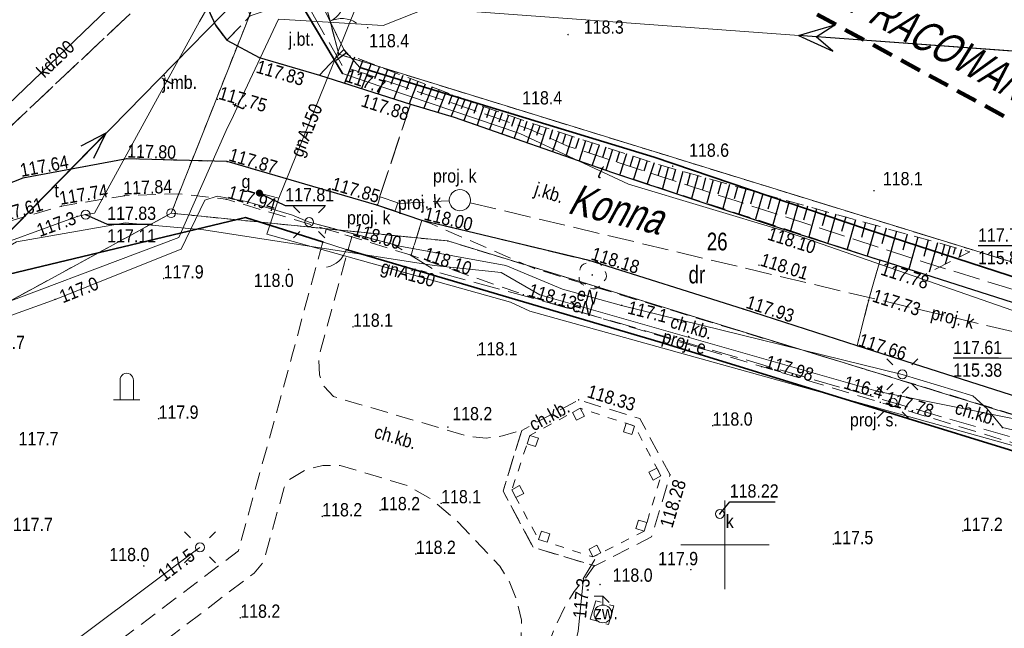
# Model space of a CAD drawing. Header units: metres. Extents: x 6532801 to 6532945, y 6021209 to 6021424.
# Tile 8 of 11: x 6532860 to 6532916, y 6021295 to 6021330. Entities that reach past the tile are written whole.
import ezdxf
from ezdxf.enums import TextEntityAlignment as Align

# ---------------------------------------------------------------- set-up
doc = ezdxf.new("R2010")
doc.units = ezdxf.units.M
doc.header["$MEASUREMENT"] = 0
for name, pattern in [('1.0_0.5', [1.5, 1, -0.5]), ('1.5_0.5', [2, 1.5, -0.5]), ('219-500', [0]), ('4', [1.8, 1.2, -0.6]), ('egkk-500', [2, 1.5, -0.5]), ('egug-500', [1, 0.5, -0.5]), ('otda_500', [1, 0.5, -0.5]), ('otob_500', [0]), ('otof_500', [0]), ('suep_nn_500', [0]), ('suep_wn_500', [0])]:
    doc.linetypes.add(name, pattern=pattern)
doc.layers.get('0').update_dxf_attribs({"color": 2, "linetype": 'CONTINUOUS', "lineweight": 5})
for name, color, linetype in [('000 Inne (niezydentyfikowane)', 7, 'CONTINUOUS'), ('202-punkt graniczny', 7, 'CONTINUOUS'), ('203-punkt graniczny', 7, 'CONTINUOUS'), ('210-oznaczenie konturu użytku gruntowego', 7, 'CONTINUOUS'), ('217-kontur klasyfikacyjny', 7, 'CONTINUOUS'), ('218-kontur użytku gruntowego', 7, 'CONTINUOUS'), ('219-działka ewidencyjna', 7, 'CONTINUOUS'), ('brama', 7, 'CONTINUOUS'), ('chodnik', 7, 'CONTINUOUS'), ('chodnik-Atr17', 7, 'CONTINUOUS'), ('drzewo liściaste', 7, 'CONTINUOUS'), ('furtka', 7, 'CONTINUOUS'), ('jezdnia', 7, 'CONTINUOUS'), ('jezdnia-Atr17', 7, 'CONTINUOUS'), ('Komentarz lub etykieta na mapie', 7, 'CONTINUOUS'), ('krawężnik', 7, 'CONTINUOUS'), ('latarnia', 7, 'CONTINUOUS'), ('latarnia - ob. projektowany', 7, 'CONTINUOUS'), ('latarnia - ob. projektowany-Atr17', 7, 'CONTINUOUS'), ('Obszar opracowania', 7, 'CONTINUOUS'), ('obszar utwardzony', 7, 'CONTINUOUS'), ('obszar utwardzony-Atr17', 7, 'CONTINUOUS'), ('obudowa ochronna przewodu', 7, 'CONTINUOUS'), ('ogrodzenie trwałe', 7, 'CONTINUOUS'), ('pikieta naturalna', 7, 'CONTINUOUS'), ('pikieta naturalna-Atr2', 7, 'CONTINUOUS'), ('pikieta sztuczna', 7, 'CONTINUOUS'), ('pikieta sztuczna-Atr2', 7, 'CONTINUOUS'), ('pomnik', 7, 'CONTINUOUS'), ('przewód elektroenergetyczny niskiego napięcia', 7, 'CONTINUOUS'), ('przewód elektroenergetyczny podziemny', 7, 'CONTINUOUS'), ('przewód elektroenergetyczny podziemny - ob. projektowany', 7, 'CONTINUOUS'), ('przewód elektroenergetyczny podziemny - ob. projektowany-Atr1', 7, 'CONTINUOUS'), ('przewód elektroenergetyczny podziemny-Atr1', 7, 'CONTINUOUS'), ('przewód elektroenergetyczny wysokiego napięcia', 7, 'CONTINUOUS'), ('przewód gazowy', 7, 'CONTINUOUS'), ('przewód gazowy-Atr1', 7, 'CONTINUOUS'), ('przewód kanalizacyjny', 7, 'CONTINUOUS'), ('przewód kanalizacyjny - ob. projektowany', 7, 'CONTINUOUS'), ('przewód kanalizacyjny - ob. projektowany-Atr1', 7, 'CONTINUOUS'), ('przewód kanalizacyjny-Atr1', 7, 'CONTINUOUS'), ('przewód telekomunikacyjny podziemny', 7, 'CONTINUOUS'), ('przewód telekomunikacyjny podziemny - ob. projektowany', 7, 'CONTINUOUS'), ('przewód telekomunikacyjny podziemny-Atr1', 7, 'CONTINUOUS'), ('rzędna', 7, 'CONTINUOUS'), ('rzędna-Atr2', 7, 'CONTINUOUS'), ('rzędna-Atr3', 7, 'CONTINUOUS'), ('skarpa nieumocniona', 7, 'CONTINUOUS'), ('studnia kanalizacyjna - ob. projektowany', 7, 'CONTINUOUS'), ('studnia kanalizacyjna - ob. projektowany-Atr17', 7, 'CONTINUOUS'), ('wiata', 7, 'CONTINUOUS'), ('Wstawianie ramki sekcyjnej z opisem', 7, 'CONTINUOUS'), ('właz do komory lub kanału - okrągły', 7, 'CONTINUOUS'), ('właz do komory lub kanału - okrągły-Atr17', 7, 'CONTINUOUS'), ('zasuwa lub zawór', 7, 'CONTINUOUS'), ('zasuwa lub zawór-Atr17', 7, 'CONTINUOUS'), ('zdrój uliczny', 7, 'CONTINUOUS')]:
    doc.layers.add(name, color=color, linetype=linetype)
doc.styles.get("Standard").update_dxf_attribs({"font": 'Working1250', "width": 0.75})
doc.linetypes.add('902-500', pattern='A,3.75,0,[1,ksztalty.shx,S=0.5,R=0,X=0,Y=0],3.75', length=7.5)

# ---------------------------------------------------------------- blocks, each defined once
blk = doc.blocks.new('203')
at = {"linetype": 'Continuous', "lineweight": 0}
h = blk.add_hatch(color=0, dxfattribs=at)
edge = h.paths.add_edge_path()
edge.add_arc((0, 0), 0.045, 0, 360)
blk = doc.blocks.new('202')
at = {"color": 0, "linetype": 'Continuous', "lineweight": 0}
blk.add_circle((0, 0), 0.25, dxfattribs=at)
blk = doc.blocks.new('SUEP3')
at = {"color": 0, "linetype": 'Continuous'}
for p, q in [((12.003, 0), (10.003, 0.75)), ((10.003, 0.75), (11.003, 0)), ((27.003, 0), (25.003, 0.75)), ((25.003, 0.75), (26.003, 0)), ((0, 0), (12.003, 0)), ((12.003, 0), (10.003, -0.75)), ((11.003, 0), (10.003, -0.75)), ((12.003, 0), (27.003, 0)), ((27.003, 0), (25.003, -0.75)), ((26.003, 0), (25.003, -0.75))]:
    blk.add_line(p, q, dxfattribs=at)
blk = doc.blocks.new('PW01')
at = {"linetype": 'Continuous', "lineweight": 13}
h = blk.add_hatch(color=0, dxfattribs=at)
edge = h.paths.add_edge_path()
edge.add_arc((0, 0), 0.045, 0, 360)
blk = doc.blocks.new('SM01')
at = {"color": 0, "linetype": 'Continuous', "lineweight": 13}
for p, q in [((-0.53, 0.531), (-0.883, 0.884)), ((0.531, 0.531), (0.884, 0.884)), ((-0.53, -0.53), (-0.883, -0.883)), ((0.531, -0.53), (0.884, -0.883))]:
    blk.add_line(p, q, dxfattribs=at)
blk.add_circle((0, 0), 0.25, dxfattribs=at)
blk = doc.blocks.new('SUEP1')
at = {"color": 0, "linetype": 'Continuous'}
for p, q in [((0, 0), (5, 0)), ((5, 0), (3.5, 0.5)), ((5, 0), (3.5, -0.5)), ((5, 0), (15, 0)), ((15, 0), (13.5, 0.5)), ((15, 0), (13.5, -0.5))]:
    blk.add_line(p, q, dxfattribs=at)
blk = doc.blocks.new('OK02')
at = {"color": 0, "linetype": 'Continuous', "lineweight": 0}
for centre, start, end in [((-1.5, 0), 0, 60), ((1.5, 0), 120, 180)]:
    blk.add_arc(centre, 1.5, start, end, dxfattribs=at)
blk = doc.blocks.new('OP021')
at = {"linetype": 'Continuous', "lineweight": 13}
h = blk.add_hatch(color=0, dxfattribs=at)
edge = h.paths.add_edge_path()
edge.add_arc((0, 0), 0.05, 0, 360)
at = {"color": 0, "linetype": 'Continuous', "lineweight": 13}
for centre, start, end in [((0, 0.4), 49.272, 130.728), ((-0.38, 0.124), 121.308, 202.548), ((0.38, 0.124), 337.452, 58.692), ((-0.235, -0.324), 193.221, 274.871), ((0.235, -0.324), 265.129, 346.779)]:
    blk.add_arc(centre, 0.4, start, end, dxfattribs=at)
blk = doc.blocks.new('OK04')
at = {"color": 0, "linetype": 'Continuous', "lineweight": 0}
blk.add_arc((1.5, 0.001), 1.5, 120, 180, dxfattribs=at)
blk = doc.blocks.new('US25')
at = {"linetype": 'Continuous', "lineweight": 0}
h = blk.add_hatch(color=0, dxfattribs=at)
edge = h.paths.add_edge_path()
edge.add_arc((0, 0), 0.2, 0, 360)
blk = doc.blocks.new('IB10')
at = {"color": 0, "linetype": 'Continuous', "lineweight": 13}
for p, q in [((0, 0), (0, 0.5)), ((0, 0.5), (0.5, 0.5)), ((0, 0), (0.5, 0)), ((0.5, 0), (0.5, 0.5))]:
    blk.add_line(p, q, dxfattribs=at)
blk = doc.blocks.new('US28')
at = {"color": 0, "linetype": 'Continuous', "lineweight": 13}
for p, q in [((0, 1), (-0.5, 1)), ((0, 0.5), (0, 1)), ((0, 1), (0.353, 0.647))]:
    blk.add_line(p, q, dxfattribs=at)
blk.add_circle((0, 0), 0.5, dxfattribs=at)
blk = doc.blocks.new('US22')
at = {"color": 0, "linetype": 'Continuous', "lineweight": 13}
blk.add_circle((0, 0), 0.25, dxfattribs=at)
blk = doc.blocks.new('OO04')
at = {"color": 0, "linetype": 'Continuous', "lineweight": 13}
for p, q in [((-0.375, 0), (-0.375, 1.1)), ((0.375, 0), (0.375, 1.1)), ((-0.375, 0), (-0.75, 0)), ((0, 0), (-0.375, 0)), ((0.375, 0), (0, 0)), ((0.375, 0), (0.75, 0))]:
    blk.add_line(p, q, dxfattribs=at)
blk.add_arc((0, 1.124), 0.376, 356.305, 183.695, dxfattribs=at)

msp = doc.modelspace()

# ---------------------------------------------------------------- linework, layer by layer
at = {"layer": '000 Inne (niezydentyfikowane)', "color": 7, "linetype": 'Continuous', "lineweight": 25, "flags": 128}
for points in [[(6532878.61, 6021327.82), (6532878.03, 6021327.38)], [(6532879.06, 6021327.58), (6532878.49, 6021326.11)], [(6532879.54, 6021327.4), (6532879.26, 6021326.67)], [(6532880.01, 6021327.22), (6532879.46, 6021325.8)], [(6532880.47, 6021327.04), (6532880.2, 6021326.34)], [(6532880.92, 6021326.86), (6532880.4, 6021325.5)], [(6532881.37, 6021326.69), (6532881.11, 6021326.02)], [(6532881.8, 6021326.53), (6532881.29, 6021325.21)], [(6532882.23, 6021326.36), (6532881.98, 6021325.72)], [(6532882.65, 6021326.2), (6532882.16, 6021324.93)], [(6532883.06, 6021326.04), (6532882.82, 6021325.42)], [(6532883.45, 6021325.89), (6532882.99, 6021324.68)], [(6532883.84, 6021325.74), (6532883.62, 6021325.15)], [(6532884.22, 6021325.6), (6532883.78, 6021324.45)], [(6532884.59, 6021325.45), (6532884.37, 6021324.9)], [(6532884.95, 6021325.31), (6532884.53, 6021324.23)], [(6532885.3, 6021325.18), (6532885.1, 6021324.65)], [(6532885.65, 6021325.04), (6532885.25, 6021323.99)], [(6532886, 6021324.91), (6532885.8, 6021324.39)], [(6532886.35, 6021324.79), (6532885.99, 6021323.73)], [(6532886.7, 6021324.66), (6532886.52, 6021324.14)], [(6532887.06, 6021324.54), (6532886.69, 6021323.49)], [(6532887.41, 6021324.42), (6532887.22, 6021323.89)], [(6532887.76, 6021324.3), (6532887.39, 6021323.24)], [(6532888.11, 6021324.17), (6532887.93, 6021323.65)], [(6532888.46, 6021324.05), (6532888.09, 6021323)], [(6532888.81, 6021323.93), (6532888.63, 6021323.4)], [(6532889.17, 6021323.81), (6532888.82, 6021322.74)], [(6532889.53, 6021323.69), (6532889.35, 6021323.15)], [(6532889.89, 6021323.57), (6532889.54, 6021322.49)], [(6532890.25, 6021323.46), (6532890.08, 6021322.91)], [(6532890.62, 6021323.34), (6532890.26, 6021322.24)], [(6532890.99, 6021323.22), (6532890.81, 6021322.66)], [(6532891.36, 6021323.09), (6532891, 6021321.98)], [(6532891.74, 6021322.97), (6532891.55, 6021322.41)], [(6532892.11, 6021322.85), (6532891.75, 6021321.72)], [(6532892.49, 6021322.73), (6532892.31, 6021322.16)], [(6532892.88, 6021322.6), (6532892.5, 6021321.46)], [(6532893.26, 6021322.48), (6532893.08, 6021321.9)], [(6532893.65, 6021322.35), (6532893.27, 6021321.19)], [(6532894.04, 6021322.22), (6532893.85, 6021321.64)], [(6532894.43, 6021322.1), (6532894.05, 6021320.93)], [(6532894.82, 6021321.97), (6532894.63, 6021321.38)], [(6532895.21, 6021321.84), (6532894.83, 6021320.67)], [(6532895.6, 6021321.71), (6532895.41, 6021321.13)], [(6532896, 6021321.59), (6532895.61, 6021320.41)], [(6532896.39, 6021321.46), (6532896.2, 6021320.87)], [(6532896.79, 6021321.34), (6532896.46, 6021320.14)], [(6532897.2, 6021321.23), (6532897.03, 6021320.62)], [(6532897.62, 6021321.11), (6532897.27, 6021319.87)], [(6532898.04, 6021320.99), (6532897.86, 6021320.36)], [(6532898.47, 6021320.87), (6532898.11, 6021319.59)], [(6532898.9, 6021320.75), (6532898.72, 6021320.1)], [(6532899.34, 6021320.63), (6532898.98, 6021319.31)], [(6532899.79, 6021320.5), (6532899.6, 6021319.83)], [(6532900.25, 6021320.37), (6532899.87, 6021319.02)], [(6532900.71, 6021320.25), (6532900.51, 6021319.56)], [(6532901.18, 6021320.11), (6532900.78, 6021318.72)], [(6532901.65, 6021319.98), (6532901.45, 6021319.27)], [(6532902.13, 6021319.85), (6532901.73, 6021318.41)], [(6532902.62, 6021319.71), (6532902.42, 6021318.98)], [(6532903.12, 6021319.57), (6532902.71, 6021318.09)], [(6532903.63, 6021319.43), (6532903.41, 6021318.68)], [(6532904.14, 6021319.29), (6532903.71, 6021317.76)], [(6532904.66, 6021319.14), (6532904.44, 6021318.36)], [(6532905.18, 6021318.99), (6532904.74, 6021317.42)], [(6532905.72, 6021318.84), (6532905.5, 6021318.04)], [(6532906.26, 6021318.69), (6532905.81, 6021317.07)], [(6532906.82, 6021318.54), (6532906.58, 6021317.71)], [(6532907.38, 6021318.38), (6532906.91, 6021316.71)], [(6532907.94, 6021318.22), (6532907.71, 6021317.37)], [(6532908.52, 6021318.06), (6532908.04, 6021316.34)], [(6532909.11, 6021317.9), (6532908.86, 6021317.02)], [(6532909.7, 6021317.73), (6532909.2, 6021315.96)], [(6532910.3, 6021317.56), (6532910.05, 6021316.67)], [(6532910.9, 6021317.39), (6532910.39, 6021315.58)], [(6532911.49, 6021317.23), (6532911.23, 6021316.31)], [(6532912, 6021317.08), (6532911.54, 6021315.41)], [(6532912.41, 6021316.97), (6532912.23, 6021316.32)], [(6532912.73, 6021316.88), (6532912.45, 6021315.87)], [(6532913.01, 6021316.8), (6532912.9, 6021316.42)], [(6532913.36, 6021316.7), (6532913.24, 6021316.27)]]:
    msp.add_lwpolyline(points, dxfattribs=at)
at = {"layer": '217-kontur klasyfikacyjny', "color": 92, "linetype": 'egkk-500', "lineweight": 18, "flags": 128}
for points in [[(6532875.82, 6021336.74), (6532878.17, 6021327.74)], [(6532878.17, 6021327.74), (6532944.55, 6021307.237)]]:
    msp.add_lwpolyline(points, dxfattribs=at)
at = {"layer": '218-kontur użytku gruntowego', "color": 3, "linetype": 'egug-500', "lineweight": 18, "flags": 128}
for points in [[(6532868.7, 6021318.75), (6532875.82, 6021336.74)], [(6532875.82, 6021336.74), (6532868.7, 6021318.75)], [(6532875.82, 6021336.74), (6532878.17, 6021327.74)], [(6532878.17, 6021327.74), (6532875.82, 6021336.74)], [(6532878.17, 6021327.74), (6532944.55, 6021307.237)], [(6532944.55, 6021307.237), (6532878.17, 6021327.74)], [(6532852.08, 6021309.69), (6532868.7, 6021318.75)], [(6532868.7, 6021318.75), (6532852.08, 6021309.69)], [(6532884.34, 6021317.18), (6532868.7, 6021318.75)], [(6532868.7, 6021318.75), (6532884.34, 6021317.18)], [(6532926.62, 6021304.17), (6532884.34, 6021317.18)], [(6532884.34, 6021317.18), (6532926.62, 6021304.17)]]:
    msp.add_lwpolyline(points, dxfattribs=at)
at = {"layer": '219-działka ewidencyjna', "color": 7, "linetype": '219-500', "lineweight": 18, "flags": 128}
for points in [[(6532875.82, 6021336.74), (6532868.7, 6021318.75)], [(6532875.82, 6021336.74), (6532878.17, 6021327.74)], [(6532878.17, 6021327.74), (6532944.55, 6021307.237)], [(6532868.7, 6021318.75), (6532852.08, 6021309.69)], [(6532868.7, 6021318.75), (6532884.34, 6021317.18)], [(6532884.34, 6021317.18), (6532926.62, 6021304.17)]]:
    msp.add_lwpolyline(points, dxfattribs=at)
at = {"layer": 'brama', "color": 7, "linetype": 'otob_500', "lineweight": 18, "flags": 128}
msp.add_lwpolyline([(6532876.91, 6021331.2), (6532878.46, 6021328.01)], dxfattribs=at)
at = {"layer": 'chodnik', "color": 7, "linetype": '1.0_0.5', "lineweight": 18, "flags": 128}
for points in [[(6532871.01, 6021333.96), (6532870.44, 6021332.11), (6532870.64, 6021330.62), (6532871.18, 6021329.42), (6532871.85, 6021328.53), (6532873.17, 6021329.9), (6532872.53, 6021331.87), (6532872.86, 6021332.98), (6532873.95, 6021334.31), (6532876.02, 6021337.72), (6532879.32, 6021340.92), (6532880.89, 6021342.11), (6532879.94, 6021342.91), (6532872.74, 6021336.02), (6532872.72, 6021336), (6532872.06, 6021335.23)], [(6532837.29, 6021297.49), (6532839.62, 6021298.08), (6532840.76, 6021301.23), (6532842.08, 6021303.49), (6532844.45, 6021306.51), (6532853.25, 6021314.73), (6532855.4, 6021316.41), (6532858.86, 6021318.1), (6532862.5, 6021319.15), (6532866.06, 6021319.74), (6532869.14, 6021319.85), (6532871.81, 6021319.54), (6532877.47, 6021317.85), (6532878.91, 6021317.42), (6532882.26, 6021316.38), (6532882.87, 6021318.34), (6532880.33, 6021319.21), (6532871.87, 6021321.67), (6532866.19, 6021321.83), (6532860.32, 6021320.74), (6532855.46, 6021318.82), (6532852.34, 6021316.74), (6532851.1, 6021315.74), (6532842.79, 6021307.81), (6532840.67, 6021305.25), (6532838.86, 6021302.11)], [(6532882.87, 6021318.34), (6532882.26, 6021316.38), (6532888.6, 6021314.15), (6532902.07, 6021310.08), (6532908.78, 6021308.06), (6532919.28, 6021304.84), (6532919.1, 6021304.22), (6532921.03, 6021303.78), (6532921.15, 6021304.27), (6532923.47, 6021303.57), (6532926.35, 6021302.67), (6532926.66, 6021302.53), (6532926.95, 6021302.35), (6532927.18, 6021302.1), (6532927.38, 6021301.85), (6532927.54, 6021301.55), (6532927.63, 6021301.22), (6532927.7, 6021300.9), (6532927.78, 6021300.58), (6532927.77, 6021300.27), (6532927.69, 6021299.61), (6532927.53, 6021298.8), (6532927.13, 6021297.31), (6532928.78, 6021296.89), (6532929.11, 6021298.26), (6532929.32, 6021299.27), (6532929.4, 6021300.61), (6532929.15, 6021301.91), (6532928.74, 6021302.88), (6532928.09, 6021303.79), (6532927.86, 6021303.83), (6532921.6, 6021305.75), (6532909.87, 6021309.34), (6532902.52, 6021311.57), (6532889.24, 6021315.62), (6532883.32, 6021318.19)], [(6532836.38, 6021276.95), (6532836, 6021275.52), (6532837.49, 6021275.09), (6532841.39, 6021274.88), (6532841.86, 6021274.9), (6532857.45, 6021277.24), (6532873.99, 6021279.78), (6532887.25, 6021281.82), (6532888.05, 6021285.42), (6532890, 6021294.34), (6532890.44, 6021295.45), (6532890.98, 6021296.57), (6532891.48, 6021297.36), (6532891.88, 6021297.88), (6532892.05, 6021298.04), (6532892.62, 6021298.83), (6532889.16, 6021299.86), (6532887.46, 6021303.04), (6532888.51, 6021306.47), (6532888.4, 6021306.45), (6532887.42, 6021306.16), (6532886.5, 6021306.03), (6532885.52, 6021306.13), (6532877.88, 6021308.38), (6532877.34, 6021308.96), (6532877.08, 6021309.62), (6532877.04, 6021310.58), (6532878.91, 6021317.42), (6532877.47, 6021317.85), (6532875.56, 6021310.81), (6532872.51, 6021299.67), (6532841.9, 6021276.52), (6532841.48, 6021276.4), (6532837.9, 6021276.61)], [(6532888.51, 6021306.47), (6532887.46, 6021303.04), (6532889.16, 6021299.86), (6532892.64, 6021298.81), (6532895.85, 6021300.45), (6532896.9, 6021303.96), (6532895.18, 6021307.14), (6532891.73, 6021308.2)], [(6532846.75, 6021277.17), (6532846.36, 6021277.93), (6532873.39, 6021298.4), (6532873.92, 6021299.04), (6532875.09, 6021303.24), (6532875.36, 6021303.68), (6532876.32, 6021304.26), (6532877.27, 6021304.48), (6532878.25, 6021304.49), (6532882.1, 6021303.34), (6532883.4, 6021302.59), (6532884.91, 6021301.3), (6532887.28, 6021298.79), (6532887.78, 6021298.01), (6532888.19, 6021296.98), (6532888.5, 6021295.75), (6532888.48, 6021294.51), (6532886.04, 6021283.44), (6532885.63, 6021283.14), (6532876.66, 6021281.75), (6532869.77, 6021280.7)]]:
    msp.add_lwpolyline(points, close=True, dxfattribs=at)
at = {"layer": 'furtka', "color": 7, "linetype": 'otof_500', "lineweight": 18, "flags": 128}
msp.add_lwpolyline([(6532878.6, 6021316.69), (6532877.31, 6021317.12)], dxfattribs=at)
at = {"layer": 'jezdnia', "color": 7, "linetype": '1.5_0.5', "lineweight": 18, "flags": 128}
msp.add_lwpolyline([(6532801.05, 6021268.862), (6532803.7, 6021271.32), (6532811.18, 6021278.28), (6532816.39, 6021283.03), (6532830.67, 6021296.37), (6532842.79, 6021307.81), (6532851.1, 6021315.74), (6532852.34, 6021316.74), (6532853.03, 6021317.44), (6532872.74, 6021336.02), (6532881.68, 6021344.57), (6532891.36, 6021352.81), (6532901.93, 6021360.89), (6532908.313, 6021365.41)], dxfattribs=at)
for points in [[(6532852.34, 6021316.74), (6532855.46, 6021318.82), (6532860.32, 6021320.74), (6532866.19, 6021321.83), (6532871.87, 6021321.67), (6532880.33, 6021319.21), (6532882.23, 6021324.91), (6532877.08, 6021326.56), (6532873.67, 6021327.55), (6532871.85, 6021328.53), (6532871.18, 6021329.42), (6532870.64, 6021330.62), (6532870.44, 6021332.11), (6532871.01, 6021333.96), (6532872.06, 6021335.23), (6532872.72, 6021336), (6532853.03, 6021317.44)], [(6532871.85, 6021328.53), (6532873.67, 6021327.55), (6532877.08, 6021326.56), (6532878.46, 6021328.01), (6532876.91, 6021331.2), (6532873.17, 6021329.9)], [(6532908.76, 6021316.1), (6532902.61, 6021318.08), (6532893.64, 6021321.06), (6532884.7, 6021324.18), (6532882.23, 6021324.91), (6532880.33, 6021319.21), (6532882.87, 6021318.34), (6532892.32, 6021316.07), (6532901.04, 6021313.33), (6532907.47, 6021311.26), (6532908.11, 6021313.8)], [(6532942.68, 6021305.98), (6532934.86, 6021308.01), (6532927.44, 6021310.13), (6532923.69, 6021311.33), (6532917.61, 6021313.27), (6532911.29, 6021315.29), (6532908.76, 6021316.1), (6532908.11, 6021313.8), (6532907.47, 6021311.26), (6532919.79, 6021307.32), (6532921.71, 6021306.7), (6532925.75, 6021305.43), (6532927.47, 6021304.41), (6532928.09, 6021303.79), (6532928.74, 6021302.88), (6532929.15, 6021301.91), (6532929.4, 6021300.61), (6532929.32, 6021299.27), (6532929.11, 6021298.26), (6532928.78, 6021296.89), (6532933.66, 6021295.75), (6532934.28, 6021297.8), (6532934.56, 6021298.42), (6532934.92, 6021299.02), (6532935.26, 6021299.47), (6532935.96, 6021300.22), (6532936.81, 6021300.77), (6532937.73, 6021301.18), (6532938.72, 6021301.43), (6532939.46, 6021301.46), (6532940.43, 6021301.38), (6532941.05, 6021301.23), (6532942.03, 6021303.67)]]:
    msp.add_lwpolyline(points, close=True, dxfattribs=at)
at = {"layer": 'krawężnik', "color": 7, "linetype": 'Continuous', "lineweight": 25, "flags": 128}
for points in [[(6532872.72, 6021336), (6532872.06, 6021335.23), (6532871.01, 6021333.96), (6532870.44, 6021332.11), (6532870.64, 6021330.62), (6532871.18, 6021329.42), (6532871.85, 6021328.53), (6532873.67, 6021327.55), (6532877.08, 6021326.56), (6532882.23, 6021324.91), (6532884.7, 6021324.18), (6532893.64, 6021321.06), (6532902.61, 6021318.08), (6532908.76, 6021316.1)], [(6532907.47, 6021311.26), (6532901.04, 6021313.33), (6532892.32, 6021316.07), (6532882.87, 6021318.34), (6532880.33, 6021319.21), (6532871.87, 6021321.67), (6532866.19, 6021321.83), (6532860.32, 6021320.74), (6532855.46, 6021318.82), (6532852.34, 6021316.74), (6532851.1, 6021315.74), (6532842.79, 6021307.81), (6532840.67, 6021305.25), (6532838.86, 6021302.11), (6532837.29, 6021297.49)], [(6532942.68, 6021305.98), (6532934.86, 6021308.01), (6532927.44, 6021310.13), (6532923.69, 6021311.33), (6532917.61, 6021313.27), (6532911.29, 6021315.29), (6532908.76, 6021316.1)], [(6532928.78, 6021296.89), (6532929.11, 6021298.26), (6532929.32, 6021299.27), (6532929.4, 6021300.61), (6532929.15, 6021301.91), (6532928.74, 6021302.88), (6532928.09, 6021303.79), (6532927.47, 6021304.41), (6532925.75, 6021305.43), (6532921.71, 6021306.7), (6532919.79, 6021307.32), (6532907.47, 6021311.26)]]:
    msp.add_lwpolyline(points, dxfattribs=at)
at = {"layer": 'Obszar opracowania', "color": 3, "linetype": '4', "lineweight": 200, "flags": 128}
msp.add_lwpolyline([(6532859.8, 6021351.42), (6532875.32, 6021346.3), (6532934.68, 6021313.91), (6532914.26, 6021235.16), (6532815.99, 6021257.34), (6532829.54, 6021340.4)], close=True, dxfattribs=at)
at = {"layer": 'obszar utwardzony', "color": 7, "linetype": '1.5_0.5', "lineweight": 18, "flags": 128}
msp.add_lwpolyline([(6532892.7, 6021296.84), (6532892.39, 6021295.81), (6532893.41, 6021295.49), (6532893.72, 6021296.55)], close=True, dxfattribs=at)
at = {"layer": 'obudowa ochronna przewodu', "color": 7, "linetype": 'Continuous', "lineweight": 35, "flags": 128}
msp.add_lwpolyline([(6532875.91, 6021330.81), (6532878.38, 6021326.65)], dxfattribs=at)
at = {"layer": 'ogrodzenie trwałe', "color": 7, "linetype": '902-500', "lineweight": 35, "flags": 128}
for points in [[(6532918.27, 6021314.52), (6532907.94, 6021317.86), (6532895.99, 6021321.91), (6532879.37, 6021326.99), (6532878.46, 6021328.01)], [(6532877.31, 6021317.12), (6532872.91, 6021318.51), (6532855.84, 6021314.41), (6532841.17, 6021297.38)], [(6532915.2, 6021289.66), (6532918.83, 6021304.52), (6532896.33, 6021311.46), (6532878.6, 6021316.69)]]:
    msp.add_lwpolyline(points, dxfattribs=at)
at = {"layer": 'przewód elektroenergetyczny niskiego napięcia', "color": 1, "linetype": 'suep_nn_500', "lineweight": 18, "flags": 128}
msp.add_lwpolyline([(6532885.98, 6021344.69), (6532854.51, 6021312.55)], dxfattribs=at)
at = {"layer": 'przewód elektroenergetyczny podziemny', "color": 1, "linetype": 'Continuous', "lineweight": 18, "flags": 128}
for points in [[(6532849.03, 6021323.68), (6532847.28, 6021321.84), (6532854.39, 6021313.88), (6532859.97, 6021317.13), (6532866.1, 6021318.2), (6532870.54, 6021317.81), (6532883.57, 6021315.79), (6532887.35, 6021315.4), (6532889.54, 6021314.13), (6532908.66, 6021308.67), (6532920.57, 6021306.28), (6532926.79, 6021304.62), (6532928.01, 6021302.62), (6532928.37, 6021301.6), (6532928.37, 6021300.93), (6532927.97, 6021299.64), (6532919.57, 6021268.6), (6532918.88, 6021266.88), (6532918.61, 6021265.01), (6532917.42, 6021259.43), (6532912.31, 6021239.61), (6532911.67, 6021239.71)], [(6532944.55, 6021299.756), (6532941.44, 6021300.59), (6532940.54, 6021299.77), (6532936.99, 6021297.83), (6532927.14, 6021300.73), (6532926.14, 6021302.16), (6532924.66, 6021304.52), (6532915.68, 6021306.63), (6532914.81, 6021307.7), (6532914, 6021308.42), (6532910.02, 6021309.64), (6532894.16, 6021313.54), (6532890.81, 6021314.46), (6532887.61, 6021315.8), (6532881.63, 6021316.89), (6532876.5, 6021318.25), (6532875.56, 6021318.64), (6532872.96, 6021319.41), (6532871.31, 6021319.71), (6532870.6, 6021319.49), (6532869.27, 6021316.72), (6532862.15, 6021313.88), (6532855.3, 6021311.41), (6532854.51, 6021312.55)], [(6532870.33, 6021299.86), (6532870.06, 6021299.66), (6532852.38, 6021286.42), (6532852.77, 6021285.01), (6532854.17, 6021275.54)], [(6532891.34, 6021293.65), (6532891.7, 6021295.13), (6532892, 6021298.11), (6532892.65, 6021299.17)]]:
    msp.add_lwpolyline(points, dxfattribs=at)
at = {"layer": 'przewód elektroenergetyczny podziemny - ob. projektowany', "color": 1, "linetype": '1.5_0.5', "lineweight": 18, "flags": 128}
msp.add_lwpolyline([(6532876.5, 6021318.25), (6532881.26, 6021316.99), (6532883.83, 6021315.39), (6532888.78, 6021314.05), (6532909.48, 6021308.05), (6532917.58, 6021305.69), (6532925.91, 6021302.53), (6532927.15, 6021300.73), (6532936.99, 6021297.83), (6532939.46, 6021299.18), (6532940.27, 6021298.94), (6532941.53, 6021300.47), (6532944.55, 6021299.683)], dxfattribs=at)
at = {"layer": 'przewód elektroenergetyczny wysokiego napięcia', "color": 1, "linetype": 'suep_wn_500', "lineweight": 18, "flags": 128}
msp.add_lwpolyline([(6532931.09, 6021326.81), (6532851.87, 6021332.66)], dxfattribs=at)
at = {"layer": 'przewód gazowy', "color": 52, "linetype": 'Continuous', "lineweight": 18, "flags": 128}
for points in [[(6532888.97, 6021313.22), (6532887.87, 6021313.72), (6532884.58, 6021314.65), (6532874.11, 6021317.56), (6532874.79, 6021319.61), (6532877.43, 6021326.13), (6532880.42, 6021333.59), (6532883.36, 6021340.73), (6532887.03, 6021344.39), (6532892.02, 6021347.94), (6532898.05, 6021352.27), (6532900.28, 6021353.71), (6532902.2, 6021354.97)], [(6532873.69, 6021319.89), (6532874.79, 6021319.61)], [(6532888.97, 6021313.22), (6532931.02, 6021301.51), (6532923.61, 6021275.05)]]:
    msp.add_lwpolyline(points, dxfattribs=at)
at = {"layer": 'przewód kanalizacyjny', "color": 34, "linetype": 'Continuous', "lineweight": 18, "flags": 128}
msp.add_lwpolyline([(6532801.05, 6021269.565), (6532819.29, 6021286.33), (6532819.8, 6021286.79), (6532820.31, 6021287.28), (6532869.85, 6021334.87), (6532870.33, 6021335.33), (6532870.86, 6021335.77), (6532905.327, 6021365.41)], dxfattribs=at)
at = {"layer": 'przewód kanalizacyjny - ob. projektowany', "color": 34, "linetype": '1.5_0.5', "lineweight": 18, "flags": 128}
for points in [[(6532881.51, 6021319.3), (6532884.42, 6021319.46)], [(6532885.6, 6021319.34), (6532926.24, 6021309.68)]]:
    msp.add_lwpolyline(points, dxfattribs=at)
at = {"layer": 'przewód telekomunikacyjny podziemny', "color": 30, "linetype": 'Continuous', "lineweight": 18, "flags": 128}
for points in [[(6532910.872, 6021365.41), (6532907.23, 6021362.89), (6532896.57, 6021355.06), (6532887.2, 6021347.36), (6532885.89, 6021346.84), (6532884.24, 6021345.41), (6532874.02, 6021335.78), (6532875.91, 6021330.81), (6532878.38, 6021326.65), (6532888.4, 6021323.26), (6532894.55, 6021320.39), (6532903.32, 6021317.75), (6532917.07, 6021312.96), (6532923.29, 6021311.04), (6532922.36, 6021306.89), (6532922.12, 6021305.85), (6532923.91, 6021305.69), (6532927.7, 6021304.55), (6532933.65, 6021303.03), (6532934.43, 6021302.82), (6532944.55, 6021300.278)], [(6532863.87, 6021318.67), (6532864.37, 6021318.76), (6532870.3, 6021329.59), (6532871.81, 6021332.21), (6532872.29, 6021332.88), (6532872.64, 6021333.43), (6532875.9, 6021337.54), (6532883.2, 6021344.06), (6532894.44, 6021352.9), (6532905.68, 6021361.2), (6532906.09, 6021360.48)], [(6532850.16, 6021310.16), (6532856.63, 6021312.67), (6532869.14, 6021317.38), (6532871.82, 6021323.42), (6532872.23, 6021324.28), (6532872.72, 6021325.34), (6532874.77, 6021329.72), (6532880.69, 6021329.37), (6532892.4, 6021334.01), (6532893.41, 6021334.4), (6532894.5, 6021334.81), (6532906.4, 6021339.37)], [(6532863.87, 6021318.67), (6532863.39, 6021318.57), (6532857.58, 6021316.45), (6532853.15, 6021313.37), (6532847.54, 6021307.84), (6532841.76, 6021300.34), (6532839.28, 6021297.61), (6532833.68, 6021280.75), (6532833.65, 6021280.29)]]:
    msp.add_lwpolyline(points, dxfattribs=at)
at = {"layer": 'przewód telekomunikacyjny podziemny - ob. projektowany', "color": 30, "linetype": '1.5_0.5', "lineweight": 18, "flags": 128}
msp.add_lwpolyline([(6532935.8, 6021294.56), (6532927.62, 6021296.55), (6532931.4, 6021309.79), (6532911.37, 6021315.95), (6532891.07, 6021322.56), (6532888.89, 6021323.53), (6532878.39, 6021327.06), (6532876, 6021331.23), (6532874.73, 6021334.62), (6532875.62, 6021336.63), (6532875.94, 6021337.16), (6532880.64, 6021341.49), (6532881.17, 6021340.69)], dxfattribs=at)
at = {"layer": 'rzędna-Atr2', "color": 7, "flags": 128}
for points in [[(6532873.69, 6021319.89), (6532875.15, 6021319.19), (6532877.419, 6021319.19)], [(6532863.87, 6021318.67), (6532865.09, 6021318.14), (6532867.651, 6021318.14)], [(6532917.45, 6021316), (6532916.86, 6021316.91), (6532914.299, 6021316.91)], [(6532916.64, 6021310.54), (6532915.46, 6021310.55), (6532912.899, 6021310.55)], [(6532899.71, 6021301.75), (6532900.27, 6021302.44), (6532902.831, 6021302.44)]]:
    msp.add_lwpolyline(points, dxfattribs=at)
at = {"layer": 'skarpa nieumocniona', "color": 7, "linetype": '1.0_0.5', "lineweight": 18, "flags": 128}
msp.add_lwpolyline([(6532878.67, 6021327.73), (6532878.46, 6021328.01), (6532877.08, 6021326.56), (6532882.23, 6021324.91), (6532884.7, 6021324.18), (6532893.64, 6021321.06), (6532908.76, 6021316.1), (6532911.29, 6021315.29), (6532913.84, 6021316.57), (6532896.51, 6021321.42), (6532889.01, 6021323.86), (6532886.08, 6021324.88)], close=True, dxfattribs=at)
msp.add_lwpolyline([(6532878.67, 6021327.73), (6532878.46, 6021328.01), (6532877.08, 6021326.56), (6532882.23, 6021324.91), (6532884.7, 6021324.18), (6532893.64, 6021321.06), (6532908.76, 6021316.1), (6532911.29, 6021315.29), (6532913.84, 6021316.57), (6532896.51, 6021321.42), (6532889.01, 6021323.86), (6532886.08, 6021324.88)], close=True, dxfattribs=at)
at = {"layer": 'studnia kanalizacyjna - ob. projektowany', "color": 34, "linetype": 'Continuous', "lineweight": 18, "flags": 128}
for points in [[(6532885.59, 6021319.3), (6532885.54, 6021319.19), (6532885.47, 6021319.09), (6532885.37, 6021319), (6532885.26, 6021318.94), (6532885.14, 6021318.9), (6532885.02, 6021318.89), (6532884.9, 6021318.9), (6532884.78, 6021318.94), (6532884.67, 6021319), (6532884.57, 6021319.09), (6532884.5, 6021319.19), (6532884.45, 6021319.3), (6532884.42, 6021319.43), (6532884.42, 6021319.55), (6532884.45, 6021319.68), (6532884.5, 6021319.79), (6532884.57, 6021319.89), (6532884.67, 6021319.98), (6532884.78, 6021320.04), (6532884.9, 6021320.08), (6532885.02, 6021320.09), (6532885.14, 6021320.08), (6532885.26, 6021320.04), (6532885.37, 6021319.98), (6532885.47, 6021319.89), (6532885.54, 6021319.79), (6532885.59, 6021319.68), (6532885.62, 6021319.55), (6532885.62, 6021319.43)], [(6532880.52, 6021319.67), (6532881.52, 6021319.34), (6532881.37, 6021318.88), (6532880.37, 6021319.21)]]:
    msp.add_lwpolyline(points, close=True, dxfattribs=at)
at = {"layer": 'wiata', "color": 7, "linetype": 'otda_500', "lineweight": 18, "flags": 128}
msp.add_lwpolyline([(6532889.47, 6021300.3), (6532892.54, 6021299.32), (6532895.44, 6021300.78), (6532896.38, 6021303.9), (6532894.89, 6021306.72), (6532891.82, 6021307.72), (6532888.98, 6021306.19), (6532887.95, 6021303.11)], close=True, dxfattribs=at)
at = {"layer": 'Wstawianie ramki sekcyjnej z opisem', "color": 7, "linetype": 'Continuous', "lineweight": 13, "flags": 128}
for points in [[(6532900, 6021297.5), (6532900, 6021302.5)], [(6532897.5, 6021300), (6532902.5, 6021300)]]:
    msp.add_lwpolyline(points, dxfattribs=at)

# ---------------------------------------------------------------- block references
at = {"layer": '202-punkt graniczny', "color": 7, "linetype": 'Continuous', "lineweight": 18}
msp.add_blockref('202', (6532868.7, 6021318.75), dxfattribs=at)
at = {"layer": '203-punkt graniczny', "color": 7, "linetype": 'Continuous', "lineweight": 18}
for p in [(6532878.17, 6021327.74), (6532884.34, 6021317.18)]:
    msp.add_blockref('203', p, dxfattribs=at)
at = {"layer": 'brama', "color": 7, "linetype": 'Continuous', "lineweight": 18, "rotation": 295.915}
msp.add_blockref('OK02', (6532877.685, 6021329.605), dxfattribs=at)
at = {"layer": 'drzewo liściaste', "color": 94, "linetype": 'Continuous', "lineweight": 18, "rotation": 48.20499999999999}
msp.add_blockref('OP021', (6532892.5, 6021315.26), dxfattribs=at)
at = {"layer": 'furtka', "color": 7, "linetype": 'Continuous', "lineweight": 18, "rotation": 161.565}
msp.add_blockref('OK04', (6532878.6, 6021316.69), dxfattribs=at)
at = {"layer": 'latarnia', "color": 7, "linetype": 'Continuous', "lineweight": 18}
for p in [(6532876.5, 6021318.25), (6532910.02, 6021309.64), (6532870.33, 6021299.86)]:
    msp.add_blockref('SM01', p, dxfattribs=at)
at = {"layer": 'latarnia - ob. projektowany', "color": 7, "linetype": 'Continuous', "lineweight": 18}
msp.add_blockref('SM01', (6532909.48, 6021308.05), dxfattribs=at)
at = {"layer": 'pikieta naturalna', "color": 7, "linetype": 'Continuous', "lineweight": 13}
for p in [(6532879.81, 6021329.24), (6532891.13, 6021328.85), (6532887.76, 6021324.45), (6532897.05, 6021321.41), (6532908.42, 6021320.03), (6532875.34, 6021315.57), (6532868.28, 6021315.06), (6532878.98, 6021312.33), (6532886.02, 6021310.71), (6532867.99, 6021307.13), (6532884.34, 6021306.66), (6532899.3, 6021306.74), (6532883.96, 6021302.35), (6532877.24, 6021301.61), (6532880.51, 6021301.96), (6532913.44, 6021300.79), (6532906.12, 6021300.04), (6532882.53, 6021299.49), (6532867.16, 6021298.81), (6532898.07, 6021298.6), (6532892.94, 6021297.76), (6532872.61, 6021295.88)]:
    msp.add_blockref('PW01', p, dxfattribs=at)
at = {"layer": 'pikieta sztuczna', "color": 7, "linetype": 'Continuous', "lineweight": 13}
for p in [(6532873.67, 6021327.55), (6532871.32, 6021325.19), (6532882.23, 6021324.91), (6532866.19, 6021321.83), (6532871.87, 6021321.67), (6532860.32, 6021320.74), (6532866.06, 6021319.74), (6532871.81, 6021319.54), (6532862.5, 6021319.15), (6532880.33, 6021319.21), (6532882.87, 6021318.34), (6532902.61, 6021318.08), (6532878.91, 6021317.42), (6532882.26, 6021316.38), (6532892.32, 6021316.07), (6532908.76, 6021316.1), (6532901.92, 6021315.81), (6532888.6, 6021314.15), (6532901.04, 6021313.33), (6532908.11, 6021313.8), (6532907.47, 6021311.26), (6532902.07, 6021310.08), (6532891.73, 6021308.2), (6532908.78, 6021308.06), (6532896.9, 6021303.96)]:
    msp.add_blockref('PW01', p, dxfattribs=at)
at = {"layer": 'pomnik', "color": 7, "linetype": 'Continuous', "lineweight": 18}
msp.add_blockref('OO04', (6532866.19, 6021308.2), dxfattribs=at)
at = {"layer": 'przewód elektroenergetyczny niskiego napięcia', "color": 1, "linetype": 'Continuous', "lineweight": 18, "rotation": 45.603}
msp.add_blockref('SUEP1', (6532854.51, 6021312.55), dxfattribs=at)
at = {"layer": 'przewód elektroenergetyczny wysokiego napięcia', "color": 1, "linetype": 'Continuous', "lineweight": 18, "rotation": 175.777}
msp.add_blockref('SUEP3', (6532931.09, 6021326.81), dxfattribs=at)
at = {"layer": 'rzędna', "color": 30, "linetype": 'Continuous', "lineweight": 18}
for p in [(6532878.38, 6021326.65), (6532863.39, 6021318.57)]:
    msp.add_blockref('PW01', p, dxfattribs=at)
at = {"layer": 'rzędna', "color": 52, "linetype": 'Continuous', "lineweight": 18, "rotation": 345.806}
msp.add_blockref('PW01', (6532873.69, 6021319.89), dxfattribs=at)
at = {"layer": 'rzędna', "color": 30, "linetype": 'Continuous', "lineweight": 18, "rotation": 9.677999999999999}
msp.add_blockref('PW01', (6532863.87, 6021318.67), dxfattribs=at)
at = {"layer": 'rzędna', "color": 1, "linetype": 'Continuous', "lineweight": 18}
for p in [(6532862.15, 6021313.88), (6532894.16, 6021313.54), (6532908.66, 6021308.67), (6532915.68, 6021306.63)]:
    msp.add_blockref('PW01', p, dxfattribs=at)
at = {"layer": 'rzędna', "color": 34, "linetype": 'Continuous', "lineweight": 18}
msp.add_blockref('PW01', (6532899.71, 6021301.75), dxfattribs=at)
at = {"layer": 'rzędna', "color": 1, "linetype": 'Continuous', "lineweight": 18}
for p, rotation in [((6532870.06, 6021299.66), 36.823), ((6532892, 6021298.11), 84.251)]:
    msp.add_blockref('PW01', p, dxfattribs=dict(at, rotation=rotation))
at = {"layer": 'wiata', "color": 7, "linetype": 'Continuous', "lineweight": 18}
for p, rotation in [((6532891.82, 6021307.72), 208.313), ((6532894.89, 6021306.72), 161.958), ((6532888.98, 6021306.19), 251.509), ((6532896.38, 6021303.9), 117.851), ((6532887.95, 6021303.11), 298.41), ((6532895.44, 6021300.78), 73.233), ((6532889.47, 6021300.3), 342.296), ((6532892.54, 6021299.32), 26.723)]:
    msp.add_blockref('IB10', p, dxfattribs=dict(at, rotation=rotation))
at = {"layer": 'właz do komory lub kanału - okrągły', "color": 7, "linetype": 'Continuous', "lineweight": 18, "rotation": 9.677999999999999}
msp.add_blockref('US22', (6532863.87, 6021318.67), dxfattribs=at)
at = {"layer": 'właz do komory lub kanału - okrągły', "color": 7, "linetype": 'Continuous', "lineweight": 18}
msp.add_blockref('US22', (6532899.71, 6021301.75), dxfattribs=at)
at = {"layer": 'zasuwa lub zawór', "color": 52, "linetype": 'Continuous', "lineweight": 18, "rotation": 345.806}
msp.add_blockref('US25', (6532873.69, 6021319.89), dxfattribs=at)
at = {"layer": 'zdrój uliczny', "color": 7, "linetype": 'Continuous', "lineweight": 18}
msp.add_blockref('US28', (6532893.1, 6021296.1), dxfattribs=at)

# ---------------------------------------------------------------- texts
at = {"layer": '210-oznaczenie konturu użytku gruntowego', "color": 3, "linetype": 'Continuous', "lineweight": 18, "width": 0.79}
msp.add_text('dr', height=1, dxfattribs=at).set_placement((6532897.94, 6021314.78))
at = {"layer": 'chodnik-Atr17', "color": 7, "width": 0.9}
for rotation, p in [(343.187, (6532896.85, 6021312.3)), (342.951, (6532912.94, 6021307.43)), (343.59, (6532880.12, 6021306.07)), (343.59, (6532880.12, 6021306.07))]:
    msp.add_text('ch.kb.', height=0.75, rotation=rotation, dxfattribs=at).set_placement(p)
msp.add_text('ch.kb.', height=0.75, rotation=28.247, dxfattribs=at).set_placement((6532889.01, 6021306.74), align=Align.MIDDLE_LEFT)
at = {"layer": 'jezdnia-Atr17', "color": 7, "width": 0.9}
for s, p in [('j.bt.', (6532875.34, 6021328.22)), ('j.mb.', (6532868.21, 6021325.78))]:
    msp.add_text(s, height=0.75, dxfattribs=at).set_placement(p)
msp.add_text('j.kb.', height=0.75, rotation=342.556, dxfattribs=at).set_placement((6532889.17, 6021319.8))
at = {"layer": 'Komentarz lub etykieta na mapie', "color": 3, "linetype": 'Continuous', "lineweight": 35, "oblique": 15, "width": 0.79}
msp.add_text('ZAKRES OPRACOWANIA', height=1.75, rotation=-28.619, dxfattribs=at).set_placement((6532898.69, 6021334.69))
at = {"layer": 'Komentarz lub etykieta na mapie', "color": 7, "linetype": 'Continuous', "lineweight": 35, "oblique": 15, "width": 0.79}
msp.add_text('Konna', height=1.75, rotation=-13.507, dxfattribs=at).set_placement((6532891.04, 6021318.77))
at = {"layer": 'latarnia - ob. projektowany-Atr17', "color": 7, "width": 0.9}
msp.add_text('proj. s.', height=0.75, dxfattribs=at).set_placement((6532907.06, 6021306.7))
at = {"layer": 'obszar utwardzony-Atr17', "color": 7, "width": 0.9}
msp.add_text('zw.', height=0.75, dxfattribs=at).set_placement((6532892.59, 6021295.8))
at = {"layer": 'pikieta naturalna-Atr2', "color": 7, "width": 0.9}
for s, p in [('118.3', (6532892.02, 6021328.9)), ('118.4', (6532879.89, 6021328.13)), ('118.4', (6532888.54, 6021324.9)), ('118.6', (6532897.97, 6021321.94)), ('118.1', (6532908.92, 6021320.33)), ('117.9', (6532868.28, 6021315.06)), ('118.0', (6532873.37, 6021314.58)), ('118.1', (6532878.98, 6021312.33)), ('117.7', (6532858.18, 6021311.07)), ('118.1', (6532886.02, 6021310.71)), ('117.9', (6532867.99, 6021307.13)), ('118.0', (6532899.3, 6021306.74)), ('117.7', (6532860.08, 6021305.63)), ('118.1', (6532883.96, 6021302.35)), ('118.2', (6532877.24, 6021301.61)), ('118.2', (6532880.51, 6021301.96)), ('117.7', (6532859.76, 6021300.78)), ('117.2', (6532913.44, 6021300.79)), ('117.5', (6532906.12, 6021300.04)), ('118.2', (6532882.53, 6021299.49)), ('118.0', (6532865.21, 6021299.08)), ('117.9', (6532896.22, 6021298.85)), ('118.2', (6532872.61, 6021295.88))]:
    msp.add_text(s, height=0.75, dxfattribs=at).set_placement(p)
for s, p in [('118.2', (6532884.59, 6021307.42)), ('118.0', (6532893.65, 6021298.29))]:
    msp.add_text(s, height=0.75, dxfattribs=at).set_placement(p, align=Align.MIDDLE_LEFT)
at = {"layer": 'pikieta sztuczna-Atr2', "color": 7, "width": 0.9}
for s, rotation, p in [('117.83', 343.811, (6532873.45, 6021326.71)), ('117.75', 343.903, (6532871.33, 6021325.22)), ('117.88', 342.235, (6532879.38, 6021324.81)), ('117.80', 358.386, (6532866.21, 6021321.9)), ('117.87', 343.903, (6532871.91, 6021321.73)), ('117.64', 10.519, (6532860.24, 6021320.8)), ('117.84', 2.045, (6532866.01, 6021319.8)), ('117.85', 343.786, (6532877.71, 6021320.09)), ('117.74', 9.41, (6532862.45, 6021319.22)), ('117.94', 343.375, (6532871.85, 6021319.62)), ('117.61', 16.09, (6532858.87, 6021318.17)), ('118.00', 346.25, (6532882.95, 6021318.39)), ('118.00', 342.824, (6532878.92, 6021317.5)), ('118.10', 342.467, (6532902.35, 6021317.27)), ('118.10', 340.621, (6532882.91, 6021316.15)), ('118.18', 342.556, (6532892.38, 6021316.14)), ('118.01', 342.467, (6532901.94, 6021315.8)), ('117.78', 342.247, (6532908.74, 6021315.29)), ('118.13', 343.187, (6532888.83, 6021314.08)), ('117.93', 342.048, (6532901.13, 6021313.41)), ('117.73', 342.275, (6532908.27, 6021313.77)), ('117.66', 342.302, (6532907.48, 6021311.27)), ('117.98', 343.246, (6532902.22, 6021310.03)), ('118.33', -17.079, (6532892.16, 6021308.36)), ('117.78', 342.951, (6532909.01, 6021307.99)), ('118.28', 73.345, (6532897.02, 6021300.91))]:
    msp.add_text(s, height=0.75, rotation=rotation, dxfattribs=at).set_placement(p)
at = {"layer": 'przewód elektroenergetyczny podziemny - ob. projektowany-Atr1', "color": 1, "width": 0.9}
msp.add_text('proj. e', height=0.75, rotation=343.835, dxfattribs=at).set_placement((6532896.5, 6021311.81), align=Align.MIDDLE_LEFT)
at = {"layer": 'przewód elektroenergetyczny podziemny-Atr1', "color": 1, "width": 0.9}
for rotation, p in [(-15.356, (6532891.66, 6021314.23)), (-15.937, (6532891.42, 6021313.59))]:
    msp.add_text('eN', height=0.75, rotation=rotation, dxfattribs=at).set_placement(p, align=Align.MIDDLE_LEFT)
at = {"layer": 'przewód gazowy-Atr1', "color": 40, "width": 0.9}
msp.add_text('gnA150', height=0.75, rotation=67.957, dxfattribs=at).set_placement((6532875.76, 6021322), align=Align.MIDDLE_LEFT)
msp.add_text('gnA150', height=0.75, rotation=-15.533, dxfattribs=at).set_placement((6532882.09, 6021315.34), align=Align.MIDDLE_CENTER)
at = {"layer": 'przewód kanalizacyjny - ob. projektowany-Atr1', "color": 34, "width": 0.9}
for rotation, p in [(3.147, (6532881.51, 6021319.3)), (346.629, (6532911.68, 6021313.14))]:
    msp.add_text('proj. k', height=0.75, rotation=rotation, dxfattribs=at).set_placement(p, align=Align.MIDDLE_LEFT)
at = {"layer": 'przewód kanalizacyjny-Atr1', "color": 34, "width": 0.9}
msp.add_text('kd200', height=0.75, rotation=43.85, dxfattribs=at).set_placement((6532861.28, 6021326.63), align=Align.MIDDLE_LEFT)
at = {"layer": 'przewód telekomunikacyjny podziemny-Atr1', "color": 30, "width": 0.9}
for rotation, p in [(61.297, (6532868.41, 6021326.13)), (65.191, (6532872.42, 6021324.69)), (-25.017, (6532892.89, 6021321.16))]:
    msp.add_text('t', height=0.75, rotation=rotation, dxfattribs=at).set_placement(p, align=Align.MIDDLE_LEFT)
at = {"layer": 'rzędna', "color": 7, "linetype": 'Continuous', "lineweight": 18, "width": 0.79}
msp.add_text('26', height=1, dxfattribs=at).set_placement((6532898.97, 6021316.65))
at = {"layer": 'rzędna-Atr2', "color": 30, "width": 0.9}
for s, rotation, p in [('117.7', -18.692, (6532878.62, 6021326.57)), ('117.3', 20.047, (6532861.15, 6021317.75))]:
    msp.add_text(s, height=0.75, rotation=rotation, dxfattribs=at).set_placement(p, align=Align.MIDDLE_LEFT)
at = {"layer": 'rzędna-Atr2', "color": 40, "width": 0.9}
msp.add_text('117.81', height=0.75, dxfattribs=at).set_placement((6532875.15, 6021319.198), align=Align.BOTTOM_LEFT)
at = {"layer": 'rzędna-Atr2', "color": 30, "width": 0.9}
msp.add_text('117.83', height=0.75, dxfattribs=at).set_placement((6532865.09, 6021318.147), align=Align.BOTTOM_LEFT)
at = {"layer": 'rzędna-Atr2', "color": 34, "width": 0.9}
for s, p in [('117.75', (6532914.299, 6021316.918)), ('117.61', (6532912.899, 6021310.558)), ('118.22', (6532900.27, 6021302.448))]:
    msp.add_text(s, height=0.75, dxfattribs=at).set_placement(p, align=Align.BOTTOM_LEFT)
at = {"layer": 'rzędna-Atr2', "color": 1, "width": 0.9}
for s, rotation, p in [('117.0', 21.746, (6532862.44, 6021314)), ('117.1', -13.815, (6532894.54, 6021313.45)), ('116.4', -15.937, (6532906.75, 6021309.22)), ('117.5', 36.829, (6532868.09, 6021298.19)), ('117.3', 84.251, (6532891.77, 6021295.86))]:
    msp.add_text(s, height=0.75, rotation=rotation, dxfattribs=at).set_placement(p, align=Align.MIDDLE_LEFT)
at = {"layer": 'rzędna-Atr3', "color": 30, "width": 0.9}
msp.add_text('117.11', height=0.75, dxfattribs=at).set_placement((6532865.09, 6021316.872), align=Align.BOTTOM_LEFT)
at = {"layer": 'rzędna-Atr3', "color": 34, "width": 0.9}
for s, p in [('115.82', (6532914.299, 6021315.643)), ('115.38', (6532912.899, 6021309.282))]:
    msp.add_text(s, height=0.75, dxfattribs=at).set_placement(p, align=Align.BOTTOM_LEFT)
at = {"layer": 'studnia kanalizacyjna - ob. projektowany-Atr17', "color": 34, "width": 0.9}
msp.add_text('proj. k', height=0.75, dxfattribs=at).set_placement((6532883.5, 6021320.86), align=Align.MIDDLE_LEFT)
msp.add_text('proj. k', height=0.75, dxfattribs=at).set_placement((6532878.64, 6021318.12))
at = {"layer": 'właz do komory lub kanału - okrągły-Atr17', "color": 7, "width": 0.9}
for s, p in [('t', (6532862.11, 6021319.65)), ('k', (6532900.04, 6021300.96))]:
    msp.add_text(s, height=0.75, dxfattribs=at).set_placement(p)
at = {"layer": 'zasuwa lub zawór-Atr17', "color": 40, "width": 0.9}
msp.add_text('g', height=0.75, dxfattribs=at).set_placement((6532872.68, 6021320.17))

doc.saveas('drawing.dxf')
